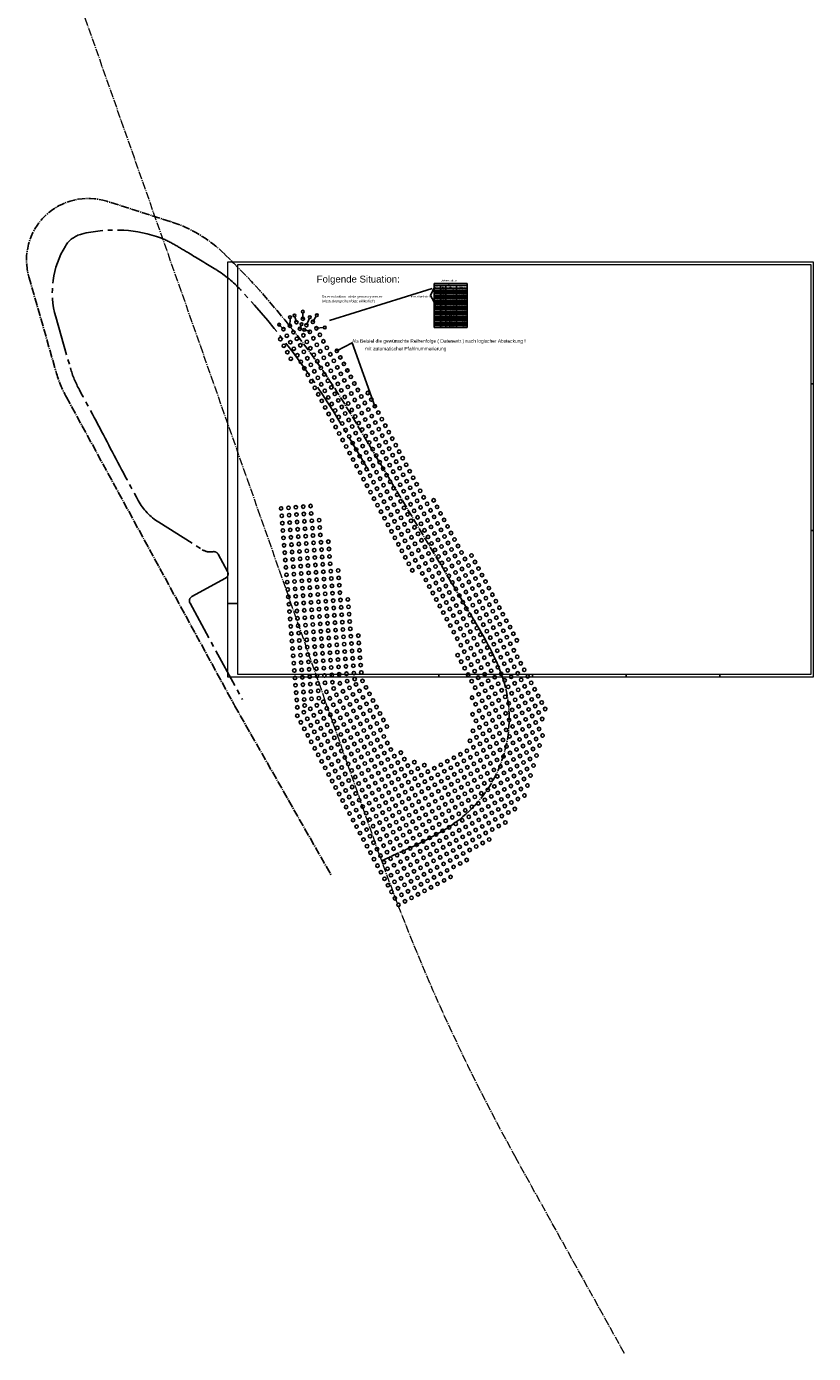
# Model space of a CAD drawing. Header units: metres. Extents: x 4544586 to 4544950, y 5933390 to 5933975.
# Tile 1 of 2: x 4544791 to 4544950, y 5933390 to 5933660. Entities that reach past the tile are written whole.
import ezdxf

# ---------------------------------------------------------------- set-up
doc = ezdxf.new("R2010")
doc.units = ezdxf.units.M
doc.linetypes.add('Achslinie', pattern=[11, 8, -1, 1, -1])
doc.linetypes.add('AUSGEZOGEN', pattern=[2, 1, 1])
doc.layers.add('Achsgruppe-03', color=7, linetype='Continuous', lineweight=20)
for name, color, linetype in [('AP_Achsimport aus INFRA', 4, 'Achslinie'), ('FSS über 3-4', 7, 'Continuous'), ('FSS über 4-5', 6, 'Continuous'), ('FSS über 5-6', 3, 'Continuous'), ('FSS über 6-7', 2, 'Continuous'), ('FSS über 7-7m20cm', 1, 'Continuous'), ('T__POS', 2, 'Continuous'), ('T__RAND', 7, 'Continuous'), ('T__TEXT', 2, 'Continuous'), ('XRef', 7, 'Continuous')]:
    doc.layers.add(name, color=color, linetype=linetype)
doc.styles.add('Arial', font='ARIAL.TTF')

# ---------------------------------------------------------------- blocks, each defined once
blk = doc.blocks.new('*U244')
at = {"layer": 'AP_Achsimport aus INFRA', "color": 80, "linetype": 'Achslinie', "lineweight": -3}
for p, q in [((4544816.88, 5933616.93), (4544816.88, 5933616.93)), ((4544824.09, 5933613.17), (4544823.39, 5933613.59)), ((4544824.09, 5933613.17), (4544824.09, 5933613.17)), ((4544796.47, 5933600.6), (4544799.44, 5933590.25)), ((4544801.27, 5933585.78), (4544801.27, 5933585.78)), ((4544860.02, 5933569.35), (4544853.89, 5933579.61)), ((4544807.24, 5933574.56), (4544807.24, 5933574.56)), ((4544813.21, 5933563.35), (4544813.21, 5933563.35)), ((4544817.36, 5933558.93), (4544826.2, 5933553.37)), ((4544829.4, 5933552.45), (4544831.32, 5933548.94)), ((4544830.92, 5933547.58), (4544824.11, 5933543.87)), ((4544823.72, 5933542.52), (4544834.36, 5933523))]:
    blk.add_line(p, q, dxfattribs=at)
for centre, radius, start, end in [((4544803.04, 5933612.15), 5.42, 104.0445, 148.5732), ((4544808.47, 5933590.46), 27.78, 72.374, 104.0445), ((4544811.73, 5933600.73), 17, 60.0286, 72.374), ((4544813.81, 5933605.57), 18.04, 148.5731, 195.9915), ((4544716.55, 5933435.69), 207.52, 59.0135, 60.0286), ((4544548.29, 5933155.5), 534.35, 58.3113, 59.0132), ((4544816.23, 5933589.52), 24.29, 42.9598, 58.3113), ((4544718.92, 5933498.91), 157.25, 30.8746, 42.9598), ((4544820.58, 5933596.31), 22, 195.9915, 208.5993), ((4544234.03, 5933276.52), 646.07, 27.47237, 28.59927), ((4545380.39, 5933872.57), 645.99, 207.47237, 208.59939), ((4544823.75, 5933569.09), 12, 208.5994, 237.8173), ((4544827.8, 5933555.91), 3, 237.8173, 280.4709), ((4544828.53, 5933551.97), 1, 28.5899, 100.471), ((4544830.44, 5933548.46), 1, 298.6022, 28.5899), ((4544824.59, 5933543), 1, 118.6022, 208.6016)]:
    blk.add_arc(centre, radius, start, end, dxfattribs=at)
blk = doc.blocks.new('*T245')
at = {"layer": 'XRef', "color": 0, "linetype": 'ByBlock', "lineweight": -2}
for p, q in [((0, 0), (6.69, 0)), ((0, 0), (0, -8.88)), ((6.69, 0), (6.69, -8.88)), ((0, -0.36), (6.69, -0.36)), ((0, -0.96), (6.69, -0.96)), ((0, -1.32), (6.69, -1.32)), ((0, -1.68), (6.69, -1.68)), ((0, -2.04), (6.69, -2.04)), ((0, -2.4), (6.69, -2.4)), ((1.29, -0.36), (1.29, -8.88)), ((2.37, -0.36), (2.37, -8.88)), ((4.53, -0.36), (4.53, -8.88)), ((0, -2.76), (6.69, -2.76)), ((0, -3.12), (6.69, -3.12)), ((0, -3.48), (6.69, -3.48)), ((0, -3.84), (6.69, -3.84)), ((0, -4.2), (6.69, -4.2)), ((0, -4.56), (6.69, -4.56)), ((0, -4.92), (6.69, -4.92)), ((0, -5.28), (6.69, -5.28)), ((0, -5.64), (6.69, -5.64)), ((0, -6), (6.69, -6)), ((0, -6.36), (6.69, -6.36)), ((0, -6.72), (6.69, -6.72)), ((0, -7.08), (6.69, -7.08)), ((0, -7.44), (6.69, -7.44)), ((0, -7.8), (6.69, -7.8)), ((0, -8.16), (6.69, -8.16)), ((0, -8.52), (6.69, -8.52)), ((0, -8.88), (6.69, -8.88))]:
    blk.add_line(p, q, dxfattribs=at)
at = {"layer": 'XRef', "color": 0, "char_height": 0.18}
for s, insert, width, attachment_point in [('Lauf. Nummer', (0.64, -0.66), 1.17, 5), ('3', (0.64, -1.74), 1.17, 2), ('4', (0.64, -2.1), 1.17, 2), ('5', (0.64, -2.46), 1.17, 2), ('2', (0.64, -1.38), 1.17, 2), ('1', (0.64, -1.02), 1.17, 2), ('Name', (1.83, -0.66), 0.96, 5), ('Kreis', (1.83, -1.02), 0.96, 2), ('Kreis', (1.83, -1.38), 0.96, 2), ('Kreis', (1.83, -1.74), 0.96, 2), ('Kreis', (1.83, -2.1), 0.96, 2), ('Kreis', (1.83, -2.46), 0.96, 2), ('Koordinaten', (3.34, -0.06), 6.57, 2), ('4544846.634', (3.45, -1.02), 2.04, 2), ('4544848.664', (3.45, -1.38), 2.04, 2), ('4544845.311', (3.45, -1.74), 2.04, 2), ('4544847.341', (3.45, -2.1), 2.04, 2), ('4544843.988', (3.45, -2.46), 2.04, 2), ('Zentrum X', (3.45, -0.66), 2.04, 5), ('5933600.228', (5.61, -1.02), 2.04, 2), ('5933599.613', (5.61, -1.38), 2.04, 2), ('5933599.520', (5.61, -1.74), 2.04, 2), ('5933598.905', (5.61, -2.1), 2.04, 2), ('5933598.813', (5.61, -2.46), 2.04, 2), ('Zentrum Y', (5.61, -0.66), 2.04, 5), ('10', (0.64, -4.26), 1.17, 2), ('6', (0.64, -2.82), 1.17, 2), ('7', (0.64, -3.18), 1.17, 2), ('8', (0.64, -3.54), 1.17, 2), ('9', (0.64, -3.9), 1.17, 2), ('1', (0.64, -4.62), 1.17, 2), ('1', (0.64, -4.98), 1.17, 2), ('1', (0.64, -5.34), 1.17, 2), ('Kreis', (1.83, -2.82), 0.96, 2), ('Kreis', (1.83, -3.18), 0.96, 2), ('Kreis', (1.83, -3.54), 0.96, 2), ('Kreis', (1.83, -3.9), 0.96, 2), ('Kreis', (1.83, -4.26), 0.96, 2), ('Kreis', (1.83, -4.62), 0.96, 2), ('Kreis', (1.83, -4.98), 0.96, 2), ('Kreis', (1.83, -5.34), 0.96, 2), ('4544849.371', (3.45, -2.82), 2.04, 2), ('4544846.018', (3.45, -3.18), 2.04, 2), ('4544842.666', (3.45, -3.54), 2.04, 2), ('4544848.049', (3.45, -3.9), 2.04, 2), ('4544844.696', (3.45, -4.26), 2.04, 2), ('4544850.079', (3.45, -4.62), 2.04, 2), ('4544846.726', (3.45, -4.98), 2.04, 2), ('4544843.373', (3.45, -5.34), 2.04, 2), ('5933598.290', (5.61, -2.82), 2.04, 2), ('5933598.198', (5.61, -3.18), 2.04, 2), ('5933598.106', (5.61, -3.54), 2.04, 2), ('5933597.582', (5.61, -3.9), 2.04, 2), ('5933597.490', (5.61, -4.26), 2.04, 2), ('5933596.967', (5.61, -4.62), 2.04, 2), ('5933596.875', (5.61, -4.98), 2.04, 2), ('5933596.783', (5.61, -5.34), 2.04, 2), ('1', (0.64, -5.7), 1.17, 2), ('1', (0.64, -6.06), 1.17, 2), ('1', (0.64, -6.42), 1.17, 2), ('1', (0.64, -6.78), 1.17, 2), ('1', (0.64, -7.14), 1.17, 2), ('1', (0.64, -7.5), 1.17, 2), ('1', (0.64, -7.86), 1.17, 2), ('Kreis', (1.83, -5.7), 0.96, 2), ('Kreis', (1.83, -6.06), 0.96, 2), ('Kreis', (1.83, -6.42), 0.96, 2), ('Kreis', (1.83, -6.78), 0.96, 2), ('Kreis', (1.83, -7.14), 0.96, 2), ('Kreis', (1.83, -7.5), 0.96, 2), ('Kreis', (1.83, -7.86), 0.96, 2), ('4544848.756', (3.45, -5.7), 2.04, 2), ('4544845.403', (3.45, -6.06), 2.04, 2), ('4544842.050', (3.45, -6.42), 2.04, 2), ('4544847.433', (3.45, -6.78), 2.04, 2), ('4544844.080', (3.45, -7.14), 2.04, 2), ('4544846.110', (3.45, -7.5), 2.04, 2), ('4544842.758', (3.45, -7.86), 2.04, 2), ('5933596.260', (5.61, -5.7), 2.04, 2), ('5933596.168', (5.61, -6.06), 2.04, 2), ('5933596.075', (5.61, -6.42), 2.04, 2), ('5933595.552', (5.61, -6.78), 2.04, 2), ('5933595.460', (5.61, -7.14), 2.04, 2), ('5933594.845', (5.61, -7.5), 2.04, 2), ('5933594.753', (5.61, -7.86), 2.04, 2), ('1', (0.64, -8.22), 1.17, 2), ('1', (0.64, -8.58), 1.17, 2), ('Kreis', (1.83, -8.22), 0.96, 2), ('Kreis', (1.83, -8.58), 0.96, 2), ('4544844.788', (3.45, -8.22), 2.04, 2), ('4544843.465', (3.45, -8.58), 2.04, 2), ('5933594.137', (5.61, -8.22), 2.04, 2), ('5933593.430', (5.61, -8.58), 2.04, 2)]:
    blk.add_mtext(s, dxfattribs=dict(at, insert=insert, width=width, attachment_point=attachment_point))
blk = doc.blocks.new('ASO_BORDER')
at = {"color": 0, "linetype": 'ByBlock', "lineweight": -2}
for p, q in [((0, 1), (0, 0)), ((1, 1), (0, 1)), ((1, 0), (1, 1)), ((0, 0), (1, 0))]:
    blk.add_line(p, q, dxfattribs=at)
blk = doc.blocks.new('SOFI-IRAN')
at = {"layer": 'T__RAND', "color": 1, "lineweight": 25}
for p, q in [((116.9, 58.9), (116.4, 58.9)), ((116.9, 29.2), (116.4, 29.2)), ((-2, 14.35), (0, 14.35)), ((19, -0.5), (19, 0)), ((40.9, -0.5), (40.9, 0)), ((59.9, -0.5), (59.9, 0)), ((78.9, -0.5), (78.9, 0)), ((97.9, -0.5), (97.9, 0))]:
    blk.add_line(p, q, dxfattribs=at)
at = {"layer": 'T__RAND', "color": 0, "linetype": 'ByBlock', "lineweight": 18, "xscale": 116.4, "yscale": 83.10000000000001}
blk.add_blockref('ASO_BORDER', (0, 0), dxfattribs=at)

msp = doc.modelspace()

# ---------------------------------------------------------------- linework, layer by layer
at = {"layer": 'Achsgruppe-03', "color": 3, "linetype": 'Achslinie', "lineweight": 20, "ltscale": 0.2}
msp.add_lwpolyline([(4544911.88, 5933390.27), (4544889.82, 5933429.99, -0.042281), (4544862.12, 5933491.57), (4544797.88, 5933674.22)], format="xyb", dxfattribs=at)
at = {"layer": 'AP_Achsimport aus INFRA', "color": 80, "linetype": 'Achslinie', "ltscale": 0.2}
msp.add_lwpolyline([(4544862.58, 5933490.25), (4544866.44, 5933492.01), (4544867.14, 5933492.33), (4544867.84, 5933492.65), (4544868.54, 5933492.97), (4544869.24, 5933493.3), (4544869.93, 5933493.63), (4544870.62, 5933493.96), (4544871.31, 5933494.3), (4544872, 5933494.65), (4544872.68, 5933495.01), (4544873.36, 5933495.37), (4544874.03, 5933495.75), (4544874.69, 5933496.13), (4544875.35, 5933496.53), (4544876, 5933496.94), (4544876.65, 5933497.36), (4544877.28, 5933497.8), (4544877.9, 5933498.26), (4544878.51, 5933498.72), (4544879.11, 5933499.21), (4544879.69, 5933499.71, 0.279501), (4544887.71, 5933525.45), (4544887.52, 5933526.19), (4544887.3, 5933526.93), (4544887.06, 5933527.66), (4544886.81, 5933528.39), (4544886.54, 5933529.11), (4544886.25, 5933529.82), (4544885.95, 5933530.53), (4544885.63, 5933531.23), (4544885.3, 5933531.93), (4544884.96, 5933532.62), (4544884.61, 5933533.3), (4544884.25, 5933533.98), (4544883.89, 5933534.66), (4544883.51, 5933535.33), (4544883.13, 5933536), (4544882.75, 5933536.67), (4544882.36, 5933537.33), (4544881.97, 5933537.99), (4544881.58, 5933538.65), (4544881.18, 5933539.31), (4544856.25, 5933581.02, 0.064534), (4544830.78, 5933613.31, 0.117162), (4544819.68, 5933619.98), (4544806.83, 5933624.06, 0.598592), (4544791.02, 5933608.71), (4544796.55, 5933589.42, 0.055068), (4544798.63, 5933584.34), (4544832.6, 5933522.05, 0.00465), (4544832.82, 5933521.64), (4544852.39, 5933487.29)], format="xyb", dxfattribs=at)
at = {"layer": 'FSS über 3-4'}
for centre in [(4544846.63, 5933600.23), (4544842.67, 5933598.11), (4544843.99, 5933598.81), (4544844.7, 5933597.49), (4544845.31, 5933599.52), (4544846.02, 5933598.2), (4544847.34, 5933598.91), (4544848.05, 5933597.58), (4544848.66, 5933599.61), (4544849.37, 5933598.29), (4544842.05, 5933596.08), (4544842.76, 5933594.75), (4544843.37, 5933596.78), (4544844.08, 5933595.46), (4544845.4, 5933596.17), (4544846.11, 5933594.84), (4544846.73, 5933596.87), (4544847.43, 5933595.55), (4544848.76, 5933596.26), (4544849.46, 5933594.94), (4544850.08, 5933596.97), (4544850.79, 5933595.64), (4544843.47, 5933593.43), (4544844.17, 5933592.11), (4544844.79, 5933594.14), (4544845.5, 5933592.81), (4544846.82, 5933593.52), (4544847.53, 5933592.2), (4544848.14, 5933594.23), (4544848.85, 5933592.91), (4544850.17, 5933593.61), (4544850.88, 5933592.29), (4544851.49, 5933594.32), (4544852.2, 5933593), (4544853.52, 5933593.71), (4544854.23, 5933592.38), (4544846.2, 5933591.49), (4544846.91, 5933590.17), (4544848.23, 5933590.88), (4544848.94, 5933589.55), (4544849.56, 5933591.58), (4544850.26, 5933590.26), (4544851.59, 5933590.97), (4544852.29, 5933589.65), (4544852.91, 5933591.68), (4544853.62, 5933590.35), (4544854.94, 5933591.06), (4544855.65, 5933589.74), (4544847.62, 5933588.85), (4544848.32, 5933587.52), (4544849.65, 5933588.23), (4544850.35, 5933586.91), (4544850.97, 5933588.94), (4544851.68, 5933587.62), (4544853, 5933588.32), (4544853.71, 5933587), (4544854.32, 5933589.03), (4544855.03, 5933587.71), (4544855.74, 5933586.39), (4544856.35, 5933588.42), (4544857.06, 5933587.09), (4544849.03, 5933586.2), (4544849.74, 5933584.88), (4544851.06, 5933585.59), (4544851.77, 5933584.26), (4544852.39, 5933586.29), (4544853.09, 5933584.97), (4544854.42, 5933585.68), (4544855.12, 5933584.36), (4544856.45, 5933585.06), (4544857.15, 5933583.74), (4544857.77, 5933585.77), (4544858.48, 5933584.45), (4544859.8, 5933585.15), (4544860.51, 5933583.83), (4544850.45, 5933583.56), (4544851.15, 5933582.23), (4544852.48, 5933582.94), (4544853.18, 5933581.62), (4544853.8, 5933583.65), (4544854.51, 5933582.33), (4544855.21, 5933581), (4544855.83, 5933583.03), (4544856.54, 5933581.71), (4544857.86, 5933582.42), (4544858.57, 5933581.09), (4544859.18, 5933583.12), (4544859.89, 5933581.8), (4544861.21, 5933582.51), (4544861.92, 5933581.19), (4544851.86, 5933580.91), (4544852.57, 5933579.59), (4544853.89, 5933580.29), (4544854.6, 5933578.97), (4544855.92, 5933579.68), (4544856.63, 5933578.36), (4544857.24, 5933580.39), (4544857.95, 5933579.06), (4544859.27, 5933579.77), (4544859.98, 5933578.45), (4544860.6, 5933580.48), (4544861.31, 5933579.16), (4544862.63, 5933579.86), (4544863.34, 5933578.54), (4544853.28, 5933578.26), (4544853.98, 5933576.94), (4544854.69, 5933575.62), (4544855.31, 5933577.65), (4544856.01, 5933576.33), (4544857.34, 5933577.03), (4544858.04, 5933575.71), (4544858.66, 5933577.74), (4544859.37, 5933576.42), (4544860.69, 5933577.13), (4544861.4, 5933575.8), (4544862.01, 5933577.83), (4544862.72, 5933576.51), (4544864.04, 5933577.22), (4544855.4, 5933574.3), (4544856.72, 5933575), (4544860.07, 5933575.1), (4544848.18, 5933562.23), (4544842.2, 5933561.74), (4544842.33, 5933560.24), (4544843.7, 5933561.86), (4544843.82, 5933560.37), (4544845.19, 5933561.98), (4544845.32, 5933560.49), (4544846.69, 5933562.1), (4544846.81, 5933560.61), (4544848.31, 5933560.73), (4544842.45, 5933558.75), (4544842.57, 5933557.25), (4544843.94, 5933558.87), (4544844.06, 5933557.38), (4544845.44, 5933558.99), (4544845.56, 5933557.5), (4544846.93, 5933559.11), (4544847.05, 5933557.62), (4544848.43, 5933559.24), (4544848.55, 5933557.74), (4544849.92, 5933559.36), (4544850.04, 5933557.86), (4544842.69, 5933555.76), (4544842.81, 5933554.26), (4544844.19, 5933555.88), (4544844.31, 5933554.38), (4544845.68, 5933556), (4544845.8, 5933554.51), (4544847.18, 5933556.12), (4544847.3, 5933554.63), (4544848.67, 5933556.25), (4544848.79, 5933554.75), (4544850.17, 5933556.37), (4544850.29, 5933554.87), (4544851.78, 5933555), (4544842.94, 5933552.77), (4544844.43, 5933552.89), (4544844.55, 5933551.39), (4544845.93, 5933553.01), (4544846.05, 5933551.52), (4544847.42, 5933553.13), (4544847.54, 5933551.64), (4544848.92, 5933553.26), (4544849.04, 5933551.76), (4544850.41, 5933553.38), (4544850.53, 5933551.88), (4544851.91, 5933553.5), (4544852.03, 5933552), (4544843.06, 5933551.27), (4544843.18, 5933549.78), (4544844.67, 5933549.9), (4544846.17, 5933550.02), (4544847.66, 5933550.14), (4544849.16, 5933550.27), (4544849.28, 5933548.77), (4544850.65, 5933550.39), (4544850.78, 5933548.89), (4544852.15, 5933550.51), (4544852.27, 5933549.01), (4544853.77, 5933549.14), (4544843.3, 5933548.28), (4544843.42, 5933546.79), (4544844.8, 5933548.4), (4544844.92, 5933546.91), (4544846.29, 5933548.53), (4544846.41, 5933547.03), (4544847.79, 5933548.65), (4544847.91, 5933547.15), (4544849.4, 5933547.28), (4544850.9, 5933547.4), (4544852.39, 5933547.52), (4544852.52, 5933546.02), (4544853.89, 5933547.64), (4544854.01, 5933546.15), (4544843.55, 5933545.29), (4544843.67, 5933543.8), (4544845.04, 5933545.41), (4544845.16, 5933543.92), (4544846.54, 5933545.54), (4544846.66, 5933544.04), (4544848.03, 5933545.66), (4544848.15, 5933544.16), (4544849.53, 5933545.78), (4544849.65, 5933544.29), (4544851.02, 5933545.9), (4544851.14, 5933544.41), (4544852.64, 5933544.53), (4544843.79, 5933542.3), (4544843.91, 5933540.81), (4544845.28, 5933542.42), (4544845.41, 5933540.93), (4544846.78, 5933542.55), (4544846.9, 5933541.05), (4544848.27, 5933542.67), (4544848.4, 5933541.17), (4544849.77, 5933542.79), (4544849.89, 5933541.3), (4544851.26, 5933542.91), (4544851.39, 5933541.42), (4544844.03, 5933539.31), (4544845.53, 5933539.43), (4544845.65, 5933537.94), (4544847.02, 5933539.56), (4544847.15, 5933538.06), (4544848.52, 5933539.68), (4544848.64, 5933538.18), (4544850.01, 5933539.8), (4544850.14, 5933538.3), (4544851.51, 5933539.92), (4544844.16, 5933537.82), (4544844.28, 5933536.32), (4544845.77, 5933536.44), (4544847.27, 5933536.57), (4544848.76, 5933536.69), (4544850.26, 5933536.81), (4544844.4, 5933534.83), (4544844.52, 5933533.33), (4544845.89, 5933534.95), (4544846.02, 5933533.45), (4544847.39, 5933535.07), (4544847.51, 5933533.58), (4544848.88, 5933535.19), (4544849.01, 5933533.7), (4544844.64, 5933531.84), (4544844.77, 5933530.34), (4544846.14, 5933531.96), (4544846.26, 5933530.46), (4544847.63, 5933532.08), (4544847.76, 5933530.59), (4544849.13, 5933532.2), (4544849.25, 5933530.71), (4544844.89, 5933528.85), (4544845.01, 5933527.35), (4544846.38, 5933528.97), (4544846.51, 5933527.47), (4544847.88, 5933529.09), (4544848, 5933527.6), (4544849.37, 5933529.21), (4544849.5, 5933527.72), (4544845.13, 5933525.86), (4544846.63, 5933525.98), (4544846.75, 5933524.48), (4544848.12, 5933526.1), (4544848.24, 5933524.61), (4544849.62, 5933526.22), (4544849.74, 5933524.73), (4544845.25, 5933524.36), (4544845.38, 5933522.87), (4544846.87, 5933522.99), (4544848.37, 5933523.11), (4544849.46, 5933521.79), (4544849.86, 5933523.23), (4544845.49, 5933519.67), (4544845.5, 5933521.37), (4544846.81, 5933520.38), (4544846.97, 5933521.74), (4544848.14, 5933521.08), (4544848.84, 5933519.76), (4544850.17, 5933520.47), (4544846.2, 5933518.34), (4544846.91, 5933517.02), (4544847.52, 5933519.05), (4544848.23, 5933517.73)]:
    msp.add_circle(centre, 0.35, dxfattribs=at)
at = {"layer": 'FSS über 4-5'}
for centre in [(4544864.75, 5933575.9), (4544856.11, 5933572.97), (4544857.43, 5933573.68), (4544858.75, 5933574.39), (4544859.46, 5933573.07), (4544860.78, 5933573.77), (4544862.1, 5933574.48), (4544862.81, 5933573.16), (4544863.43, 5933575.19), (4544864.13, 5933573.87), (4544865.46, 5933574.57), (4544866.16, 5933573.25), (4544856.81, 5933571.65), (4544857.52, 5933570.33), (4544858.14, 5933572.36), (4544858.84, 5933571.04), (4544860.17, 5933571.74), (4544860.87, 5933570.42), (4544861.49, 5933572.45), (4544862.2, 5933571.13), (4544863.52, 5933571.84), (4544864.23, 5933570.51), (4544864.84, 5933572.54), (4544865.55, 5933571.22), (4544866.87, 5933571.93), (4544867.58, 5933570.6), (4544858.23, 5933569.01), (4544858.94, 5933567.68), (4544859.55, 5933569.71), (4544860.26, 5933568.39), (4544861.58, 5933569.1), (4544862.29, 5933567.78), (4544862.9, 5933569.81), (4544863.61, 5933568.48), (4544864.93, 5933569.19), (4544865.64, 5933567.87), (4544866.26, 5933569.9), (4544866.96, 5933568.57), (4544868.29, 5933569.28), (4544868.99, 5933567.96), (4544859.64, 5933566.36), (4544860.35, 5933565.04), (4544860.97, 5933567.07), (4544861.67, 5933565.75), (4544863, 5933566.45), (4544863.7, 5933565.13), (4544864.32, 5933567.16), (4544865.03, 5933565.84), (4544866.35, 5933566.54), (4544867.06, 5933565.22), (4544867.67, 5933567.25), (4544868.38, 5933565.93), (4544869.7, 5933566.64), (4544870.41, 5933565.31), (4544861.06, 5933563.71), (4544861.77, 5933562.39), (4544862.38, 5933564.42), (4544863.09, 5933563.1), (4544864.41, 5933563.81), (4544865.73, 5933564.51), (4544866.44, 5933563.19), (4544867.76, 5933563.9), (4544869.09, 5933564.61), (4544869.79, 5933563.28), (4544871.12, 5933563.99), (4544871.82, 5933562.67), (4544873.15, 5933563.38), (4544873.85, 5933562.05), (4544854.13, 5933544.65), (4544852.76, 5933543.03), (4544852.88, 5933541.54), (4544854.25, 5933543.16), (4544854.38, 5933541.66), (4544855.75, 5933543.28), (4544855.87, 5933541.78), (4544851.63, 5933538.43), (4544853, 5933540.04), (4544853.13, 5933538.55), (4544854.5, 5933540.17), (4544854.62, 5933538.67), (4544855.99, 5933540.29), (4544856.12, 5933538.79), (4544850.38, 5933535.32), (4544851.75, 5933536.93), (4544851.87, 5933535.44), (4544853.25, 5933537.05), (4544853.37, 5933535.56), (4544854.74, 5933537.18), (4544854.87, 5933535.68), (4544856.24, 5933537.3), (4544856.36, 5933535.8), (4544857.86, 5933535.93), (4544850.5, 5933533.82), (4544852, 5933533.94), (4544853.49, 5933534.06), (4544853.61, 5933532.57), (4544854.99, 5933534.19), (4544855.11, 5933532.69), (4544856.48, 5933534.31), (4544856.6, 5933532.81), (4544857.98, 5933534.43), (4544858.1, 5933532.94), (4544850.62, 5933532.33), (4544850.75, 5933530.83), (4544852.12, 5933532.45), (4544852.24, 5933530.95), (4544853.74, 5933531.07), (4544855.23, 5933531.2), (4544856.73, 5933531.32), (4544858.22, 5933531.44), (4544858.34, 5933529.95), (4544850.87, 5933529.34), (4544850.99, 5933527.84), (4544852.36, 5933529.46), (4544852.49, 5933527.96), (4544853.86, 5933529.58), (4544853.98, 5933528.08), (4544855.35, 5933529.7), (4544855.48, 5933528.21), (4544856.85, 5933529.82), (4544856.97, 5933528.33), (4544858.47, 5933528.45), (4544851.11, 5933526.35), (4544851.4, 5933524.53), (4544852.61, 5933526.47), (4544852.87, 5933525.2), (4544854.13, 5933526.24), (4544854.75, 5933524.62), (4544855.6, 5933526.71), (4544856.07, 5933525.33), (4544857.13, 5933527.11), (4544857.4, 5933526.03), (4544858.72, 5933526.74), (4544850.78, 5933522.5), (4544852.1, 5933523.2), (4544852.81, 5933521.88), (4544853.43, 5933523.91), (4544854.13, 5933522.59), (4544855.46, 5933523.3), (4544856.78, 5933524), (4544850.87, 5933519.14), (4544851.49, 5933521.17), (4544852.2, 5933519.85), (4544853.52, 5933520.56), (4544848.94, 5933516.41), (4544849.55, 5933518.44), (4544850.26, 5933517.11), (4544851.58, 5933517.82), (4544852.29, 5933516.5), (4544852.9, 5933518.53), (4544847.61, 5933515.7), (4544848.32, 5933514.38), (4544849.64, 5933515.08), (4544850.35, 5933513.76), (4544850.97, 5933515.79), (4544851.67, 5933514.47), (4544853, 5933515.18), (4544853.7, 5933513.85), (4544849.03, 5933513.05), (4544849.74, 5933511.73), (4544851.06, 5933512.44), (4544851.77, 5933511.12), (4544852.38, 5933513.15), (4544853.09, 5933511.82), (4544854.41, 5933512.53), (4544855.12, 5933511.21), (4544850.44, 5933510.41), (4544851.15, 5933509.09), (4544852.47, 5933509.79), (4544853.18, 5933508.47), (4544853.8, 5933510.5), (4544854.5, 5933509.18), (4544855.83, 5933509.89), (4544856.53, 5933508.56), (4544851.86, 5933507.76), (4544852.57, 5933506.44), (4544853.89, 5933507.15), (4544854.6, 5933505.83), (4544855.21, 5933507.86), (4544855.92, 5933506.53), (4544857.24, 5933507.24), (4544857.95, 5933505.92), (4544853.27, 5933505.12), (4544853.98, 5933503.8), (4544855.3, 5933504.5), (4544856.01, 5933503.18), (4544856.63, 5933505.21), (4544857.33, 5933503.89), (4544858.66, 5933504.59), (4544859.36, 5933503.27), (4544854.69, 5933502.47), (4544855.39, 5933501.15), (4544856.72, 5933501.86), (4544857.43, 5933500.53), (4544858.04, 5933502.56), (4544858.75, 5933501.24), (4544860.07, 5933501.95), (4544860.78, 5933500.63), (4544856.1, 5933499.83), (4544856.81, 5933498.5), (4544858.13, 5933499.21), (4544858.84, 5933497.89), (4544859.46, 5933499.92), (4544860.16, 5933498.6), (4544861.49, 5933499.3), (4544862.19, 5933497.98), (4544857.52, 5933497.18), (4544858.22, 5933495.86), (4544859.55, 5933496.57), (4544860.25, 5933495.24), (4544860.87, 5933497.27), (4544861.58, 5933495.95), (4544862.9, 5933496.66), (4544863.61, 5933495.34), (4544858.93, 5933494.54), (4544859.64, 5933493.21), (4544860.96, 5933493.92), (4544861.67, 5933492.6), (4544862.28, 5933494.63), (4544862.99, 5933493.31), (4544864.31, 5933494.01), (4544865.02, 5933492.69), (4544860.35, 5933491.89), (4544861.05, 5933490.57), (4544862.38, 5933491.28), (4544863.08, 5933489.95), (4544863.7, 5933491.98), (4544864.41, 5933490.66), (4544865.73, 5933491.37), (4544866.44, 5933490.04), (4544861.76, 5933489.25), (4544862.47, 5933487.92), (4544863.79, 5933488.63), (4544864.5, 5933487.31), (4544865.11, 5933489.34), (4544865.82, 5933488.01), (4544867.14, 5933488.72), (4544867.85, 5933487.4), (4544863.18, 5933486.6), (4544863.88, 5933485.28), (4544865.21, 5933485.98), (4544865.91, 5933484.66), (4544866.53, 5933486.69), (4544867.24, 5933485.37), (4544868.56, 5933486.08), (4544869.27, 5933484.75), (4544864.59, 5933483.95), (4544865.3, 5933482.63), (4544866.62, 5933483.34), (4544867.33, 5933482.02), (4544867.94, 5933484.05), (4544868.65, 5933482.72), (4544869.97, 5933483.43), (4544866.01, 5933481.31)]:
    msp.add_circle(centre, 0.35, dxfattribs=at)
at = {"layer": 'FSS über 5-6'}
for centre in [(4544865.12, 5933562.48), (4544868.47, 5933562.58), (4544862.47, 5933561.07), (4544863.18, 5933559.75), (4544863.8, 5933561.78), (4544864.5, 5933560.45), (4544865.83, 5933561.16), (4544866.53, 5933559.84), (4544867.15, 5933561.87), (4544867.86, 5933560.55), (4544869.18, 5933561.25), (4544869.89, 5933559.93), (4544870.5, 5933561.96), (4544871.21, 5933560.64), (4544872.53, 5933561.35), (4544873.24, 5933560.02), (4544874.56, 5933560.73), (4544863.89, 5933558.42), (4544864.6, 5933557.1), (4544865.21, 5933559.13), (4544865.92, 5933557.81), (4544867.24, 5933558.52), (4544867.95, 5933557.19), (4544868.56, 5933559.22), (4544869.27, 5933557.9), (4544870.59, 5933558.61), (4544871.3, 5933557.29), (4544871.92, 5933559.32), (4544872.62, 5933557.99), (4544873.95, 5933558.7), (4544874.65, 5933557.38), (4544875.27, 5933559.41), (4544875.98, 5933558.09), (4544876.68, 5933556.76), (4544865.3, 5933555.78), (4544866.01, 5933554.46), (4544866.63, 5933556.49), (4544867.33, 5933555.16), (4544868.66, 5933555.87), (4544869.36, 5933554.55), (4544869.98, 5933556.58), (4544870.69, 5933555.26), (4544872.01, 5933555.96), (4544872.72, 5933554.64), (4544873.33, 5933556.67), (4544874.04, 5933555.35), (4544875.36, 5933556.05), (4544876.07, 5933554.73), (4544877.39, 5933555.44), (4544878.1, 5933554.12), (4544866.72, 5933553.13), (4544867.42, 5933551.81), (4544868.04, 5933553.84), (4544868.75, 5933552.52), (4544870.07, 5933553.23), (4544870.78, 5933551.9), (4544871.39, 5933553.93), (4544872.1, 5933552.61), (4544873.42, 5933553.32), (4544874.13, 5933551.99), (4544874.75, 5933554.02), (4544875.45, 5933552.7), (4544876.16, 5933551.38), (4544876.78, 5933553.41), (4544877.48, 5933552.09), (4544878.81, 5933552.79), (4544879.51, 5933551.47), (4544880.84, 5933552.18), (4544868.13, 5933550.49), (4544868.84, 5933549.17), (4544869.45, 5933551.2), (4544870.16, 5933549.87), (4544871.49, 5933550.58), (4544872.19, 5933549.26), (4544872.81, 5933551.29), (4544873.52, 5933549.96), (4544874.84, 5933550.67), (4544875.55, 5933549.35), (4544876.87, 5933550.06), (4544877.58, 5933548.73), (4544878.19, 5933550.76), (4544878.9, 5933549.44), (4544880.22, 5933550.15), (4544880.93, 5933548.83), (4544881.54, 5933550.86), (4544882.25, 5933549.53), (4544870.87, 5933548.55), (4544871.58, 5933547.23), (4544872.9, 5933547.93), (4544873.61, 5933546.61), (4544874.22, 5933548.64), (4544874.93, 5933547.32), (4544876.25, 5933548.03), (4544878.28, 5933547.41), (4544879.61, 5933548.12), (4544872.28, 5933545.9), (4544858.1, 5933524.71), (4544859.43, 5933525.42), (4544856.17, 5933521.97), (4544857.49, 5933522.68), (4544858.81, 5933523.39), (4544859.52, 5933522.07), (4544860.13, 5933524.1), (4544860.84, 5933522.77), (4544854.23, 5933519.24), (4544854.84, 5933521.27), (4544855.55, 5933519.94), (4544856.87, 5933520.65), (4544857.58, 5933519.33), (4544858.2, 5933521.36), (4544858.9, 5933520.04), (4544860.23, 5933520.74), (4544860.93, 5933519.42), (4544861.55, 5933521.45), (4544862.26, 5933520.13), (4544853.61, 5933517.21), (4544854.93, 5933517.91), (4544855.64, 5933516.59), (4544856.26, 5933518.62), (4544856.96, 5933517.3), (4544858.29, 5933518.01), (4544858.99, 5933516.68), (4544859.61, 5933518.71), (4544860.32, 5933517.39), (4544861.64, 5933518.1), (4544862.35, 5933516.78), (4544862.96, 5933518.81), (4544863.67, 5933517.48), (4544854.32, 5933515.88), (4544855.03, 5933514.56), (4544856.35, 5933515.27), (4544857.06, 5933513.95), (4544857.67, 5933515.98), (4544858.38, 5933514.65), (4544859.7, 5933515.36), (4544860.41, 5933514.04), (4544861.02, 5933516.07), (4544861.73, 5933514.75), (4544863.05, 5933515.45), (4544863.76, 5933514.13), (4544855.73, 5933513.24), (4544856.44, 5933511.92), (4544857.76, 5933512.62), (4544858.47, 5933511.3), (4544859.09, 5933513.33), (4544859.79, 5933512.01), (4544861.12, 5933512.72), (4544861.82, 5933511.39), (4544862.44, 5933513.42), (4544863.15, 5933512.1), (4544864.47, 5933512.81), (4544865.18, 5933511.48), (4544866.5, 5933512.19), (4544877.27, 5933511.15), (4544857.15, 5933510.59), (4544857.86, 5933509.27), (4544859.18, 5933509.98), (4544859.89, 5933508.65), (4544860.5, 5933510.68), (4544861.21, 5933509.36), (4544862.53, 5933510.07), (4544863.24, 5933508.75), (4544863.85, 5933510.78), (4544864.56, 5933509.45), (4544865.88, 5933510.16), (4544866.59, 5933508.84), (4544867.21, 5933510.87), (4544867.91, 5933509.55), (4544869.24, 5933510.25), (4544869.94, 5933508.93), (4544871.27, 5933509.64), (4544871.97, 5933508.32), (4544873.3, 5933509.02), (4544874.62, 5933509.73), (4544875.33, 5933508.41), (4544875.94, 5933510.44), (4544876.65, 5933509.12), (4544877.97, 5933509.82), (4544878.68, 5933508.5), (4544858.56, 5933507.95), (4544859.27, 5933506.62), (4544860.59, 5933507.33), (4544861.3, 5933506.01), (4544861.92, 5933508.04), (4544862.62, 5933506.72), (4544863.95, 5933507.42), (4544864.65, 5933506.1), (4544865.27, 5933508.13), (4544865.98, 5933506.81), (4544867.3, 5933507.52), (4544868.01, 5933506.19), (4544868.62, 5933508.22), (4544869.33, 5933506.9), (4544870.65, 5933507.61), (4544871.36, 5933506.29), (4544872.68, 5933506.99), (4544873.39, 5933505.67), (4544874.01, 5933507.7), (4544874.71, 5933506.38), (4544876.04, 5933507.09), (4544876.74, 5933505.76), (4544877.36, 5933507.79), (4544878.07, 5933506.47), (4544879.39, 5933507.18), (4544880.1, 5933505.85), (4544880.71, 5933507.88), (4544881.42, 5933506.56), (4544859.98, 5933505.3), (4544860.69, 5933503.98), (4544862.01, 5933504.69), (4544862.72, 5933503.36), (4544863.33, 5933505.39), (4544864.04, 5933504.07), (4544865.36, 5933504.78), (4544866.07, 5933503.46), (4544866.68, 5933505.49), (4544867.39, 5933504.16), (4544868.71, 5933504.87), (4544869.42, 5933503.55), (4544870.04, 5933505.58), (4544870.74, 5933504.26), (4544871.45, 5933502.93), (4544872.07, 5933504.96), (4544872.77, 5933503.64), (4544874.1, 5933504.35), (4544874.8, 5933503.02), (4544875.42, 5933505.06), (4544876.13, 5933503.73), (4544877.45, 5933504.44), (4544878.16, 5933503.12), (4544878.77, 5933505.15), (4544879.48, 5933503.82), (4544880.8, 5933504.53), (4544881.51, 5933503.21), (4544882.13, 5933505.24), (4544882.83, 5933503.92), (4544884.16, 5933504.62), (4544884.86, 5933503.3), (4544861.39, 5933502.66), (4544862.1, 5933501.33), (4544863.42, 5933502.04), (4544864.13, 5933500.72), (4544864.75, 5933502.75), (4544865.45, 5933501.43), (4544866.78, 5933502.13), (4544867.48, 5933500.81), (4544868.1, 5933502.84), (4544868.81, 5933501.52), (4544870.13, 5933502.23), (4544870.84, 5933500.9), (4544872.16, 5933501.61), (4544872.87, 5933500.29), (4544873.48, 5933502.32), (4544874.19, 5933500.99), (4544875.51, 5933501.7), (4544876.22, 5933500.38), (4544876.83, 5933502.41), (4544877.54, 5933501.09), (4544878.86, 5933501.79), (4544879.57, 5933500.47), (4544880.19, 5933502.5), (4544880.89, 5933501.18), (4544882.22, 5933501.89), (4544882.93, 5933500.56), (4544883.54, 5933502.59), (4544884.25, 5933501.27), (4544885.57, 5933501.98), (4544886.28, 5933500.66), (4544886.89, 5933502.69), (4544887.6, 5933501.36), (4544862.81, 5933500.01), (4544863.52, 5933498.69), (4544864.84, 5933499.4), (4544865.55, 5933498.07), (4544866.16, 5933500.1), (4544866.87, 5933498.78), (4544868.19, 5933499.49), (4544868.9, 5933498.17), (4544869.51, 5933500.2), (4544870.22, 5933498.87), (4544870.93, 5933497.55), (4544871.54, 5933499.58), (4544872.25, 5933498.26), (4544873.57, 5933498.96), (4544874.28, 5933497.64), (4544874.9, 5933499.67), (4544875.6, 5933498.35), (4544876.93, 5933499.06), (4544877.63, 5933497.73), (4544878.25, 5933499.76), (4544878.96, 5933498.44), (4544880.28, 5933499.15), (4544880.99, 5933497.83), (4544881.6, 5933499.86), (4544882.31, 5933498.53), (4544883.63, 5933499.24), (4544884.34, 5933497.92), (4544884.96, 5933499.95), (4544885.66, 5933498.63), (4544886.99, 5933499.33), (4544887.69, 5933498.01), (4544888.31, 5933500.04), (4544864.22, 5933497.37), (4544864.93, 5933496.04), (4544866.25, 5933496.75), (4544866.96, 5933495.43), (4544867.58, 5933497.46), (4544868.28, 5933496.14), (4544869.61, 5933496.84), (4544870.31, 5933495.52), (4544871.64, 5933496.23), (4544872.34, 5933494.9), (4544872.96, 5933496.93), (4544873.67, 5933495.61), (4544874.99, 5933496.32), (4544875.7, 5933495), (4544876.31, 5933497.03), (4544877.02, 5933495.7), (4544878.34, 5933496.41), (4544879.05, 5933495.09), (4544879.66, 5933497.12), (4544880.37, 5933495.8), (4544881.69, 5933496.5), (4544882.4, 5933495.18), (4544883.02, 5933497.21), (4544883.72, 5933495.89), (4544885.05, 5933496.6), (4544886.37, 5933497.3), (4544865.64, 5933494.72), (4544866.35, 5933493.4), (4544867.67, 5933494.1), (4544868.38, 5933492.78), (4544868.99, 5933494.81), (4544869.7, 5933493.49), (4544870.41, 5933492.17), (4544871.02, 5933494.2), (4544871.73, 5933492.87), (4544873.05, 5933493.58), (4544873.76, 5933492.26), (4544874.37, 5933494.29), (4544875.08, 5933492.97), (4544876.4, 5933493.67), (4544877.11, 5933492.35), (4544877.73, 5933494.38), (4544878.43, 5933493.06), (4544879.76, 5933493.77), (4544880.46, 5933492.44), (4544881.08, 5933494.47), (4544881.79, 5933493.15), (4544883.11, 5933493.86), (4544884.43, 5933494.57), (4544867.05, 5933492.07), (4544867.76, 5933490.75), (4544869.08, 5933491.46), (4544869.79, 5933490.14), (4544871.11, 5933490.84), (4544871.82, 5933489.52), (4544872.44, 5933491.55), (4544873.14, 5933490.23), (4544874.47, 5933490.94), (4544875.17, 5933489.61), (4544875.79, 5933491.64), (4544876.5, 5933490.32), (4544877.82, 5933491.03), (4544878.53, 5933489.71), (4544879.14, 5933491.74), (4544879.85, 5933490.41), (4544868.47, 5933489.43), (4544869.17, 5933488.11), (4544869.88, 5933486.78), (4544870.5, 5933488.81), (4544871.2, 5933487.49), (4544872.53, 5933488.2), (4544873.23, 5933486.88), (4544873.85, 5933488.91), (4544874.56, 5933487.58), (4544875.88, 5933488.29), (4544876.59, 5933486.97), (4544877.2, 5933489), (4544870.59, 5933485.46), (4544871.3, 5933484.14), (4544871.91, 5933486.17), (4544872.62, 5933484.85), (4544873.94, 5933485.55), (4544875.27, 5933486.26)]:
    msp.add_circle(centre, 0.35, dxfattribs=at)
at = {"layer": 'FSS über 6-7'}
for centre in [(4544875.64, 5933546), (4544876.96, 5933546.7), (4544878.99, 5933546.09), (4544880.31, 5933546.8), (4544881.64, 5933547.5), (4544882.34, 5933546.18), (4544882.96, 5933548.21), (4544883.67, 5933546.89), (4544872.99, 5933544.58), (4544874.31, 5933545.29), (4544875.02, 5933543.97), (4544876.34, 5933544.67), (4544877.05, 5933543.35), (4544877.67, 5933545.38), (4544878.37, 5933544.06), (4544879.7, 5933544.77), (4544880.41, 5933543.44), (4544881.02, 5933545.47), (4544881.73, 5933544.15), (4544883.05, 5933544.86), (4544883.76, 5933543.54), (4544884.37, 5933545.57), (4544885.08, 5933544.24), (4544873.7, 5933543.26), (4544874.41, 5933541.94), (4544875.11, 5933540.61), (4544875.73, 5933542.64), (4544876.44, 5933541.32), (4544877.76, 5933542.03), (4544878.47, 5933540.71), (4544879.08, 5933542.74), (4544879.79, 5933541.41), (4544881.11, 5933542.12), (4544881.82, 5933540.8), (4544882.44, 5933542.83), (4544883.14, 5933541.51), (4544884.47, 5933542.21), (4544885.17, 5933540.89), (4544885.79, 5933542.92), (4544886.5, 5933541.6), (4544875.82, 5933539.29), (4544876.53, 5933537.97), (4544877.14, 5933540), (4544877.85, 5933538.68), (4544879.17, 5933539.38), (4544879.88, 5933538.06), (4544880.5, 5933540.09), (4544881.2, 5933538.77), (4544882.53, 5933539.48), (4544883.23, 5933538.15), (4544883.85, 5933540.18), (4544884.56, 5933538.86), (4544885.88, 5933539.57), (4544886.59, 5933538.24), (4544887.2, 5933540.27), (4544887.91, 5933538.95), (4544877.24, 5933536.65), (4544877.94, 5933535.32), (4544878.56, 5933537.35), (4544879.27, 5933536.03), (4544880.59, 5933536.74), (4544881.3, 5933535.41), (4544881.91, 5933537.44), (4544882.62, 5933536.12), (4544883.94, 5933536.83), (4544884.65, 5933535.51), (4544885.26, 5933537.54), (4544885.97, 5933536.21), (4544887.29, 5933536.92), (4544888, 5933535.6), (4544888.67, 5933537.66), (4544889.33, 5933536.31), (4544878.65, 5933534), (4544879.36, 5933532.68), (4544879.97, 5933534.71), (4544880.68, 5933533.38), (4544882, 5933534.09), (4544882.71, 5933532.77), (4544883.33, 5933534.8), (4544884.03, 5933533.48), (4544885.36, 5933534.18), (4544886.06, 5933532.86), (4544886.68, 5933534.89), (4544887.39, 5933533.57), (4544888.71, 5933534.28), (4544889.42, 5933532.95), (4544890.03, 5933534.98), (4544878.04, 5933531.97), (4544878.74, 5933530.65), (4544880.07, 5933531.35), (4544880.77, 5933530.03), (4544881.39, 5933532.06), (4544882.1, 5933530.74), (4544883.42, 5933531.45), (4544884.13, 5933530.12), (4544884.74, 5933532.15), (4544885.45, 5933530.83), (4544886.77, 5933531.54), (4544888.09, 5933532.25), (4544888.8, 5933530.92), (4544890.12, 5933531.63), (4544879.45, 5933529.32), (4544882.8, 5933529.42)]:
    msp.add_circle(centre, 0.35, dxfattribs=at)
at = {"layer": 'FSS über 6-7', "color": 2}
for centre in [(4544880.53, 5933514.59), (4544881.85, 5933515.3), (4544882.56, 5933513.98), (4544883.17, 5933516.01), (4544883.88, 5933514.68), (4544885.2, 5933515.39), (4544885.91, 5933514.07), (4544887.23, 5933514.77), (4544889.26, 5933514.16), (4544892.62, 5933514.25), (4544878.59, 5933511.85), (4544879.91, 5933512.56), (4544880.62, 5933511.24), (4544881.23, 5933513.27), (4544881.94, 5933511.94), (4544883.26, 5933512.65), (4544883.97, 5933511.33), (4544884.59, 5933513.36), (4544885.29, 5933512.04), (4544886.62, 5933512.74), (4544887.32, 5933511.42), (4544887.94, 5933513.45), (4544888.65, 5933512.13), (4544889.97, 5933512.84), (4544890.68, 5933511.51), (4544891.29, 5933513.54), (4544892, 5933512.22), (4544893.32, 5933512.93), (4544894.03, 5933511.61), (4544894.65, 5933513.64), (4544879.3, 5933510.53), (4544880, 5933509.21), (4544881.33, 5933509.91), (4544882.03, 5933508.59), (4544882.65, 5933510.62), (4544883.36, 5933509.3), (4544884.68, 5933510.01), (4544885.39, 5933508.68), (4544886, 5933510.71), (4544886.71, 5933509.39), (4544888.03, 5933510.1), (4544888.74, 5933508.78), (4544889.35, 5933510.81), (4544890.06, 5933509.48), (4544891.38, 5933510.19), (4544892.09, 5933508.87), (4544892.71, 5933510.9), (4544893.41, 5933509.58), (4544882.74, 5933507.27), (4544883.45, 5933505.95), (4544884.06, 5933507.98), (4544884.77, 5933506.65), (4544886.09, 5933507.36), (4544886.8, 5933506.04), (4544887.42, 5933508.07), (4544888.12, 5933506.75), (4544889.45, 5933507.45), (4544890.15, 5933506.13), (4544890.77, 5933508.16), (4544891.48, 5933506.84), (4544892.8, 5933507.55), (4544885.48, 5933505.33), (4544886.19, 5933504.01), (4544887.51, 5933504.72), (4544888.22, 5933503.39), (4544888.83, 5933505.42), (4544889.54, 5933504.1), (4544890.86, 5933504.81), (4544891.57, 5933503.49), (4544892.18, 5933505.52), (4544888.92, 5933502.07), (4544889.63, 5933500.75), (4544890.25, 5933502.78)]:
    msp.add_circle(centre, 0.35, dxfattribs=at)
at = {"layer": 'FSS über 7-7m20cm'}
for centre in [(4544887.48, 5933530.22), (4544890.83, 5933530.31), (4544880.16, 5933528), (4544881.48, 5933528.71), (4544882.19, 5933527.39), (4544883.51, 5933528.09), (4544884.83, 5933528.8), (4544885.54, 5933527.48), (4544886.16, 5933529.51), (4544886.86, 5933528.19), (4544888.19, 5933528.89), (4544888.89, 5933527.57), (4544889.51, 5933529.6), (4544890.22, 5933528.28), (4544891.54, 5933528.99), (4544892.25, 5933527.66), (4544880.87, 5933526.68), (4544881.57, 5933525.36), (4544882.9, 5933526.06), (4544883.6, 5933524.74), (4544884.22, 5933526.77), (4544884.93, 5933525.45), (4544886.25, 5933526.16), (4544886.96, 5933524.83), (4544887.57, 5933526.86), (4544888.28, 5933525.54), (4544889.6, 5933526.25), (4544890.31, 5933524.93), (4544890.92, 5933526.96), (4544891.63, 5933525.63), (4544892.95, 5933526.34), (4544893.66, 5933525.02), (4544880.96, 5933523.33), (4544881.67, 5933522), (4544882.28, 5933524.03), (4544882.99, 5933522.71), (4544884.31, 5933523.42), (4544885.02, 5933522.1), (4544885.63, 5933524.13), (4544886.34, 5933522.8), (4544887.66, 5933523.51), (4544888.37, 5933522.19), (4544888.99, 5933524.22), (4544889.69, 5933522.9), (4544891.02, 5933523.6), (4544891.72, 5933522.28), (4544892.34, 5933524.31), (4544893.05, 5933522.99), (4544894.37, 5933523.69), (4544895.08, 5933522.37), (4544881.05, 5933519.97), (4544882.37, 5933520.68), (4544883.08, 5933519.36), (4544883.7, 5933521.39), (4544884.4, 5933520.07), (4544885.73, 5933520.77), (4544886.43, 5933519.45), (4544887.05, 5933521.48), (4544887.76, 5933520.16), (4544889.08, 5933520.86), (4544889.79, 5933519.54), (4544890.4, 5933521.57), (4544891.11, 5933520.25), (4544892.43, 5933520.96), (4544893.14, 5933519.63), (4544893.75, 5933521.66), (4544894.46, 5933520.34), (4544895.78, 5933521.05), (4544881.14, 5933516.62), (4544881.76, 5933518.65), (4544882.46, 5933517.33), (4544883.79, 5933518.04), (4544884.49, 5933516.71), (4544885.11, 5933518.74), (4544885.82, 5933517.42), (4544887.14, 5933518.13), (4544887.85, 5933516.8), (4544888.46, 5933518.83), (4544889.17, 5933517.51), (4544890.49, 5933518.22), (4544891.2, 5933516.9), (4544891.82, 5933518.93), (4544892.52, 5933517.6), (4544893.85, 5933518.31), (4544894.55, 5933516.99), (4544895.17, 5933519.02), (4544886.52, 5933516.1), (4544888.55, 5933515.48), (4544889.88, 5933516.19), (4544890.59, 5933514.87), (4544891.91, 5933515.57), (4544893.23, 5933516.28), (4544893.94, 5933514.96), (4544895.26, 5933515.67)]:
    msp.add_circle(centre, 0.35, dxfattribs=at)
at = {"layer": 'T__POS', "color": 4, "lineweight": -3}
for p, q in [((4544844.01, 5933600.26), (4544843.99, 5933598.81)), ((4544844.98, 5933600.63), (4544845.31, 5933599.52)), ((4544846.62, 5933601.39), (4544846.63, 5933600.23)), ((4544847.93, 5933600.32), (4544847.34, 5933598.91)), ((4544849.33, 5933600.72), (4544848.66, 5933599.61)), ((4544842.01, 5933598.82), (4544842.67, 5933598.11)), ((4544846.25, 5933598.85), (4544846.02, 5933598.2)), ((4544847.17, 5933597.98), (4544848.05, 5933597.58)), ((4544850.77, 5933598.44), (4544849.37, 5933598.29)), ((4544853.51, 5933593.84), (4544853.52, 5933593.71)), ((4544854.23, 5933592.38), (4544854.23, 5933592.38)), ((4544854.94, 5933591.06), (4544854.94, 5933591.06)), ((4544855.57, 5933589.82), (4544855.65, 5933589.74)), ((4544856.35, 5933588.42), (4544856.35, 5933588.42)), ((4544857.06, 5933587.09), (4544857.06, 5933587.09)), ((4544857.77, 5933585.77), (4544857.77, 5933585.77)), ((4544859.8, 5933585.15), (4544859.8, 5933585.15)), ((4544860.51, 5933583.83), (4544860.51, 5933583.83)), ((4544861.21, 5933582.51), (4544861.21, 5933582.51))]:
    msp.add_line(p, q, dxfattribs=at)
for centre in [(4544844.01, 5933600.54), (4544844.9, 5933600.9), (4544846.62, 5933601.67), (4544848.03, 5933600.57), (4544849.47, 5933600.95), (4544841.82, 5933599.02), (4544846.35, 5933599.11), (4544846.89, 5933597.98), (4544851.05, 5933598.47)]:
    msp.add_circle(centre, 0.278, dxfattribs=at)
at = {"layer": 'XRef'}
for p, q in [((4544872.88, 5933606.38), (4544852, 5933599.89)), ((4544873.41, 5933606.76), (4544872.51, 5933604.92)), ((4544872.51, 5933604.92), (4544873.63, 5933603)), ((4544853.52, 5933593.71), (4544856.59, 5933595.36)), ((4544856.59, 5933595.36), (4544861.21, 5933582.51))]:
    msp.add_line(p, q, dxfattribs=at)

# ---------------------------------------------------------------- block references
msp.add_blockref('*T245', (4544873.24, 5933607.36))
at = {"layer": 'AP_Achsimport aus INFRA', "linetype": 'Achslinie', "lineweight": -3}
msp.add_blockref('*U244', (0, 0), dxfattribs=at)
at = {"layer": 'T__RAND', "color": 7, "lineweight": 18, "xscale": 118.9, "yscale": 84.10000000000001}
msp.add_blockref('ASO_BORDER', (4544831.33, 5933527.59), dxfattribs=at)
at = {"layer": 'T__RAND', "color": 3, "linetype": 'AUSGEZOGEN', "lineweight": 18}
msp.add_blockref('SOFI-IRAN', (4544833.33, 5933528.09), dxfattribs=at)

# ---------------------------------------------------------------- texts
at = {"layer": 'T__POS', "color": 3, "lineweight": -3, "style": 'Arial'}
for s, p in [('5', (4544843.97, 5933600.41)), ('3', (4544844.85, 5933600.78)), ('1', (4544846.59, 5933601.55)), ('4', (4544847.98, 5933600.45)), ('2', (4544849.42, 5933600.83)), ('8', (4544841.77, 5933598.9)), ('7', (4544846.3, 5933598.98)), ('9', (4544846.84, 5933597.85)), ('6', (4544851, 5933598.35)), ('1', (4544853.46, 5933593.71)), ('2', (4544854.15, 5933592.26)), ('3', (4544854.86, 5933590.94)), ('4', (4544855.48, 5933589.7)), ('5', (4544856.27, 5933588.29)), ('6', (4544856.98, 5933586.97)), ('7', (4544857.69, 5933585.65)), ('8', (4544859.72, 5933585.03)), ('9', (4544860.42, 5933583.71)), ('10', (4544861.05, 5933582.38))]:
    msp.add_text(s, height=0.25, dxfattribs=at).set_placement(p)
at = {"layer": 'T__TEXT', "color": 6, "lineweight": 140, "style": 'Arial'}
msp.add_text('Folgende Situation:', height=1.4, dxfattribs=at).set_placement((4544849.42, 5933607.58))
at = {"layer": 'T__TEXT', "color": 2, "lineweight": 35, "style": 'Arial'}
for s, p in [('Datenextraktion', (4544874.59, 5933607.84)), ('manuell geändert', (4544868.54, 5933604.57))]:
    msp.add_text(s, height=0.35, dxfattribs=at).set_placement(p)
at = {"layer": 'T__TEXT', "color": 3, "lineweight": 50, "style": 'Arial'}
for s, p in [('(Absteckungreihenfolge willkürlich)', (4544850.47, 5933603.55)), ('Datenextraktion  absteigenden y-werten ', (4544850.47, 5933604.48))]:
    msp.add_text(s, height=0.5, dxfattribs=at).set_placement(p)
at = {"layer": 'T__TEXT', "color": 1, "lineweight": 50, "style": 'Arial', "width": 0.8}
for s, p in [('Als Beisiel die gewünschte Reihenfolge ( Datenextr.) nach logischer Absteckung ! ', (4544856.59, 5933595.36)), ('mit automatischer Pfahlnummerierung', (4544859.24, 5933593.8))]:
    msp.add_text(s, height=0.7, dxfattribs=at).set_placement(p)

doc.saveas('drawing.dxf')
